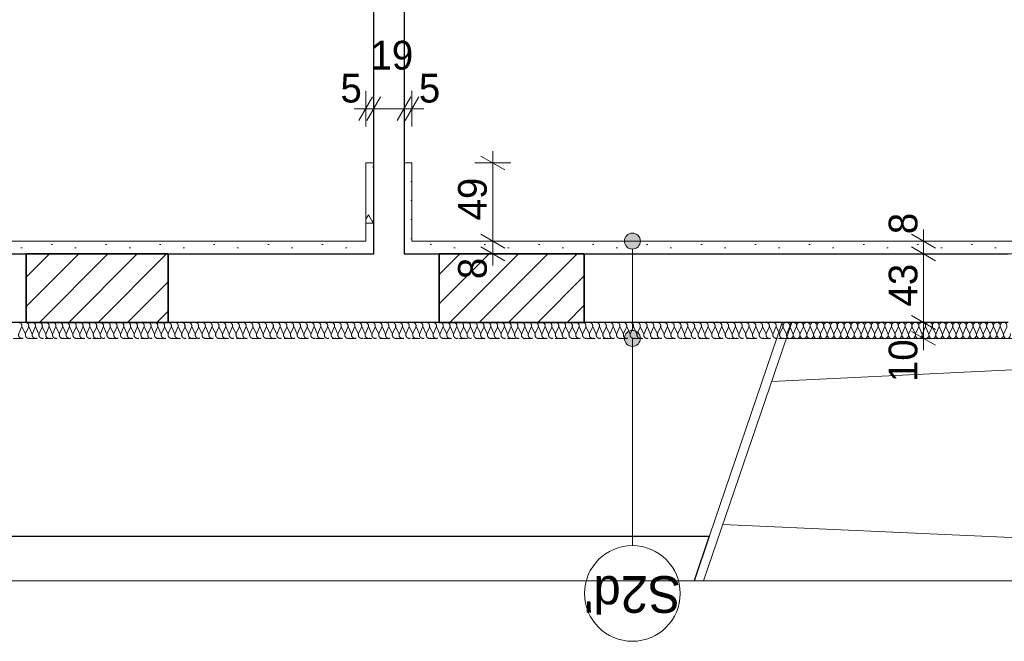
# Model space of a CAD drawing. Extents: x -21260 to 35740, y -2672 to 187028.
# Tile 20 of 120: x 16744 to 22919, y 9537 to 13434. Entities that reach past the tile are written whole.
import ezdxf

# ---------------------------------------------------------------- set-up
doc = ezdxf.new("R2010")
doc.units = 0
doc.header["$MEASUREMENT"] = 0
doc.linetypes.add('Hidden Line', pattern=[100, 50, -50])
doc.layers.add('arch izolacje_Nr_Pióra__3', color=7, linetype='Continuous', lineweight=13, true_color=0xff6600)
doc.layers.add('Arch ocieplenie_Nr_Pióra__22', color=7, linetype='Continuous', lineweight=9, true_color=0x7f7f7f)
for name, color, linetype in [('Arch ocieplenie', 7, 'Continuous'), ('Arch opisy', 7, 'Continuous'), ('Arch wymiary', 7, 'Continuous'), ('Arch zmurowania', 7, 'Continuous')]:
    doc.layers.add(name, color=color, linetype=linetype)
for name, color, linetype, lineweight in [('Arch ocieplenie_Nr_Pióra__21', 7, 'Continuous', 13), ('Arch opisy_Nr_Pióra__1', 7, 'Continuous', 25), ('Arch opisy_Nr_Pióra__21', 7, 'Continuous', 13), ('Arch wymiary_Nr_Pióra__5', 7, 'Continuous', 13), ('Arch zmurowania_Nr_Pióra__21', 7, 'Continuous', 13), ('Arch zmurowania_Nr_Pióra__27', 7, 'Continuous', 35), ('INWENT.ŚCIANY_Nr_Pióra__1', 7, 'Continuous', 25), ('INWENT.ŚCIANY_Nr_Pióra__21', 7, 'Continuous', 13), ('Istniejące schody_Nr_Pióra__21', 7, 'Continuous', 13)]:
    doc.layers.add(name, color=color, linetype=linetype, lineweight=lineweight)
doc.styles.add('GENERATED_STYLE_1', font='txt')
doc.styles.add('GENERATED_STYLE_4', font='txt')
doc.dimstyles.new('GENERATED_STYLE__1', dxfattribs={"dimtxt": 179.999995, "dimasz": 114, "dimexe": 0.18, "dimexo": 0, "dimgap": 0.09, "dimtad": 1, "dimdec": 0, "dimlfac": 0.1, "dimzin": 0, "dimdsep": 46, "dimtxsty": 'GENERATED_STYLE_1', "dimblk": 'ARROWHEAD_2', "dimblk1": 'ARROWHEAD_2', "dimblk2": 'ARROWHEAD_2', "dimcen": 0.09, "dimclrd": 7, "dimclre": 7, "dimclrt": 7, "dimazin": 0, "dimtfac": 1, "dimtdec": 4, "dimtmove": 0, "dimatfit": 3, "dimfxl": 0, "dimtolj": 1, "dimtzin": 0, "dimarcsym": 0})
doc.dimstyles.new('GENERATED_STYLE__3', dxfattribs={"dimtxt": 179.999995, "dimasz": 114, "dimexe": 0.18, "dimexo": 0, "dimgap": 0.09, "dimtad": 1, "dimtih": 1, "dimtoh": 1, "dimdec": 0, "dimlfac": 0.1, "dimzin": 0, "dimdsep": 46, "dimtxsty": 'GENERATED_STYLE_1', "dimblk": 'ARROWHEAD_2', "dimblk1": 'ARROWHEAD_2', "dimblk2": 'ARROWHEAD_2', "dimcen": 0.09, "dimclrd": 7, "dimclre": 7, "dimclrt": 7, "dimazin": 0, "dimtfac": 1, "dimtdec": 4, "dimtmove": 0, "dimatfit": 3, "dimfxl": 0, "dimtolj": 1, "dimtzin": 0, "dimarcsym": 0})
pattern_1 = [(45, (0, 0), (-91.9239, 91.9239), [])]
pattern_2 = [(0, (0, 0), (0, 623.538), [60, -300]), (0, (180, 311.8), (0, 623.538), [60, -300]), (60, (0, 0), (-540, 311.769), [60, -300]), (60, (360, 0), (-540, 311.769), [60, -300]), (120, (60, 0), (540, 311.769), [60, -300]), (120, (420, 0), (540, 311.769), [60, -300]), (0, (0, 60), (0, 120), [0, -120, 0, -180]), (45, (60, 60), (-84.8528, 84.8528), [0, -90, 0, -150])]

# ---------------------------------------------------------------- blocks, each defined once
blk = doc.blocks.new('Izolacja cieplna 14_119', base_point=(32024.1, 11535.9))
at = {"layer": 'Arch ocieplenie_Nr_Pióra__22', "linetype": 'Continuous'}
for p, q in [((21572, 11506.1), (21554.3, 11465.7)), ((21593.3, 11465.7), (21575.6, 11506.1)), ((21614.6, 11506.1), (21596.9, 11465.7)), ((21635.9, 11465.7), (21618.2, 11506.1)), ((21657.1, 11506.1), (21639.4, 11465.7)), ((21678.4, 11465.7), (21660.7, 11506.1)), ((21699.7, 11506.1), (21682, 11465.7)), ((21721, 11465.7), (21703.3, 11506.1)), ((21742.3, 11506.1), (21724.6, 11465.7)), ((21763.6, 11465.7), (21745.9, 11506.1)), ((21784.9, 11506.1), (21767.1, 11465.7)), ((21806.1, 11465.7), (21788.4, 11506.1)), ((21827.4, 11506.1), (21809.7, 11465.7)), ((21848.7, 11465.7), (21831, 11506.1)), ((21870, 11506.1), (21852.3, 11465.7)), ((21891.3, 11465.7), (21873.6, 11506.1)), ((21912.6, 11506.1), (21894.8, 11465.7)), ((21933.8, 11465.7), (21916.1, 11506.1)), ((21955.1, 11506.1), (21937.4, 11465.7)), ((21976.4, 11465.7), (21958.7, 11506.1)), ((21997.7, 11506.1), (21980, 11465.7)), ((22019, 11465.7), (22001.3, 11506.1)), ((22040.3, 11506.1), (22022.5, 11465.7)), ((22061.5, 11465.7), (22043.8, 11506.1)), ((22082.8, 11506.1), (22065.1, 11465.7)), ((22104.1, 11465.7), (22086.4, 11506.1)), ((22125.4, 11506.1), (22107.7, 11465.7)), ((22146.7, 11465.7), (22129, 11506.1)), ((22168, 11506.1), (22150.2, 11465.7)), ((22189.2, 11465.7), (22171.5, 11506.1)), ((22210.5, 11506.1), (22192.8, 11465.7)), ((22231.8, 11465.7), (22214.1, 11506.1)), ((22253.1, 11506.1), (22235.4, 11465.7)), ((22274.4, 11465.7), (22256.7, 11506.1)), ((22295.7, 11506.1), (22278, 11465.7)), ((22316.9, 11465.7), (22299.2, 11506.1)), ((22338.2, 11506.1), (22320.5, 11465.7)), ((22359.5, 11465.7), (22341.8, 11506.1)), ((22380.8, 11506.1), (22363.1, 11465.7)), ((22402.1, 11465.7), (22384.4, 11506.1)), ((22423.4, 11506.1), (22405.7, 11465.7)), ((22444.6, 11465.7), (22426.9, 11506.1)), ((22465.9, 11506.1), (22448.2, 11465.7)), ((22487.2, 11465.7), (22469.5, 11506.1)), ((22508.5, 11506.1), (22490.8, 11465.7)), ((22529.8, 11465.7), (22512.1, 11506.1)), ((22551.1, 11506.1), (22533.4, 11465.7)), ((22572.3, 11465.7), (22554.6, 11506.1)), ((22593.6, 11506.1), (22575.9, 11465.7)), ((22614.9, 11465.7), (22597.2, 11506.1)), ((22636.2, 11506.1), (22618.5, 11465.7)), ((22657.5, 11465.7), (22639.8, 11506.1)), ((22678.8, 11506.1), (22661.1, 11465.7)), ((22700, 11465.7), (22682.3, 11506.1)), ((22721.3, 11506.1), (22703.6, 11465.7)), ((22742.6, 11465.7), (22724.9, 11506.1)), ((22763.9, 11506.1), (22746.2, 11465.7)), ((22785.2, 11465.7), (22767.5, 11506.1)), ((22806.5, 11506.1), (22788.8, 11465.7)), ((22827.7, 11465.7), (22810, 11506.1)), ((22849, 11506.1), (22831.3, 11465.7)), ((22870.3, 11465.7), (22852.6, 11506.1)), ((22891.6, 11506.1), (22873.9, 11465.7)), ((22912.9, 11465.7), (22895.2, 11506.1)), ((22934.2, 11506.1), (22916.5, 11465.7))]:
    blk.add_line(p, q, dxfattribs=at)
for centre, start_param, end_param in [((21552.5, 11514.6), 2.7288, 4.712389), ((21595.1, 11514.6), 2.7288, 6.695979), ((21637.7, 11514.6), 2.7288, 6.695979), ((21680.2, 11514.6), 2.7288, 6.695979), ((21722.8, 11514.6), 2.7288, 6.695979), ((21765.4, 11514.6), 2.7288, 6.695979), ((21807.9, 11514.6), 2.7288, 6.695979), ((21850.5, 11514.6), 2.7288, 6.695979), ((21893.1, 11514.6), 2.7288, 6.695979), ((21935.6, 11514.6), 2.7288, 6.695979), ((21978.2, 11514.6), 2.7288, 6.695979), ((22020.8, 11514.6), 2.7288, 6.695979), ((22063.3, 11514.6), 2.7288, 6.695979), ((22105.9, 11514.6), 2.7288, 6.695979), ((22148.5, 11514.6), 2.7288, 6.695979), ((22191, 11514.6), 2.7288, 6.695979), ((22233.6, 11514.6), 2.7288, 6.695979), ((22276.2, 11514.6), 2.7288, 6.695979), ((22318.7, 11514.6), 2.7288, 6.695979), ((22361.3, 11514.6), 2.7288, 6.695979), ((22403.9, 11514.6), 2.7288, 6.695979), ((22446.4, 11514.6), 2.7288, 6.695979), ((22489, 11514.6), 2.7288, 6.695979), ((22531.6, 11514.6), 2.7288, 6.695979), ((22574.1, 11514.6), 2.7288, 6.695979), ((22616.7, 11514.6), 2.7288, 6.695979), ((22659.3, 11514.6), 2.7288, 6.695979), ((22701.8, 11514.6), 2.7288, 6.695979), ((22744.4, 11514.6), 2.7288, 6.695979), ((22787, 11514.6), 2.7288, 6.695979), ((22829.5, 11514.6), 2.7288, 6.695979), ((22872.1, 11514.6), 2.7288, 6.695979), ((22914.7, 11514.6), 2.7288, 6.695979), ((21573.8, 11457.1), 5.870392, 9.837571), ((21616.4, 11457.1), 5.870392, 9.837571), ((21658.9, 11457.1), 5.870392, 9.837571), ((21701.5, 11457.1), 5.870392, 9.837571), ((21744.1, 11457.1), 5.870392, 9.837571), ((21786.6, 11457.1), 5.870392, 9.837571), ((21829.2, 11457.1), 5.870392, 9.837571), ((21871.8, 11457.1), 5.870392, 9.837571), ((21914.3, 11457.1), 5.870392, 9.837571), ((21956.9, 11457.1), 5.870392, 9.837571), ((21999.5, 11457.1), 5.870392, 9.837571), ((22042, 11457.1), 5.870392, 9.837571), ((22084.6, 11457.1), 5.870392, 9.837571), ((22127.2, 11457.1), 5.870392, 9.837571), ((22169.7, 11457.1), 5.870392, 9.837571), ((22212.3, 11457.1), 5.870392, 9.837571), ((22254.9, 11457.1), 5.870392, 9.837571), ((22297.4, 11457.1), 5.870392, 9.837571), ((22340, 11457.1), 5.870392, 9.837571), ((22382.6, 11457.1), 5.870392, 9.837571), ((22425.1, 11457.1), 5.870392, 9.837571), ((22467.7, 11457.1), 5.870392, 9.837571), ((22510.3, 11457.1), 5.870392, 9.837571), ((22552.8, 11457.1), 5.870392, 9.837571), ((22595.4, 11457.1), 5.870392, 9.837571), ((22638, 11457.1), 5.870392, 9.837571), ((22680.6, 11457.1), 5.870392, 9.837571), ((22723.1, 11457.1), 5.870392, 9.837571), ((22765.7, 11457.1), 5.870392, 9.837571), ((22808.3, 11457.1), 5.870392, 9.837571), ((22850.8, 11457.1), 5.870392, 9.837571), ((22893.4, 11457.1), 5.870392, 9.837571), ((22936, 11457.1), 5.870392, 9.837571)]:
    blk.add_ellipse(centre, major_axis=(-21.3, 0), ratio=0.999256, start_param=start_param, end_param=end_param, dxfattribs=at)
blk = doc.blocks.new('Izolacja cieplna 14_122', base_point=(21552.5, 11535.9))
at = {"layer": 'Arch ocieplenie_Nr_Pióra__22', "linetype": 'Hidden Line'}
for p, q in [((16756, 11506.1), (16738.3, 11465.7)), ((16777.3, 11465.7), (16759.6, 11506.1)), ((16798.7, 11506.1), (16780.9, 11465.7)), ((16820, 11465.7), (16802.2, 11506.1)), ((16841.3, 11506.1), (16823.5, 11465.7)), ((16862.6, 11465.7), (16844.9, 11506.1)), ((16883.9, 11506.1), (16866.2, 11465.7)), ((16905.2, 11465.7), (16887.5, 11506.1)), ((16926.5, 11506.1), (16908.8, 11465.7)), ((16947.8, 11465.7), (16930.1, 11506.1)), ((16969.1, 11506.1), (16951.4, 11465.7)), ((16990.4, 11465.7), (16972.7, 11506.1)), ((17011.7, 11506.1), (16994, 11465.7)), ((17033.1, 11465.7), (17015.3, 11506.1)), ((17054.4, 11506.1), (17036.6, 11465.7)), ((17075.7, 11465.7), (17057.9, 11506.1)), ((17097, 11506.1), (17079.3, 11465.7)), ((17118.3, 11465.7), (17100.6, 11506.1)), ((17139.6, 11506.1), (17121.9, 11465.7)), ((17160.9, 11465.7), (17143.2, 11506.1)), ((17182.2, 11506.1), (17164.5, 11465.7)), ((17203.5, 11465.7), (17185.8, 11506.1)), ((17224.8, 11506.1), (17207.1, 11465.7)), ((17246.2, 11465.7), (17228.4, 11506.1)), ((17267.5, 11506.1), (17249.7, 11465.7)), ((17288.8, 11465.7), (17271, 11506.1)), ((17310.1, 11506.1), (17292.4, 11465.7)), ((17331.4, 11465.7), (17313.7, 11506.1)), ((17352.7, 11506.1), (17335, 11465.7)), ((17374, 11465.7), (17356.3, 11506.1)), ((17395.3, 11506.1), (17377.6, 11465.7)), ((17416.6, 11465.7), (17398.9, 11506.1)), ((17437.9, 11506.1), (17420.2, 11465.7)), ((17459.3, 11465.7), (17441.5, 11506.1)), ((17480.6, 11506.1), (17462.8, 11465.7)), ((17501.9, 11465.7), (17484.1, 11506.1)), ((17523.2, 11506.1), (17505.5, 11465.7)), ((17544.5, 11465.7), (17526.8, 11506.1)), ((17565.8, 11506.1), (17548.1, 11465.7)), ((17587.1, 11465.7), (17569.4, 11506.1)), ((17608.4, 11506.1), (17590.7, 11465.7)), ((17629.7, 11465.7), (17612, 11506.1)), ((17651, 11506.1), (17633.3, 11465.7)), ((17672.4, 11465.7), (17654.6, 11506.1)), ((17693.7, 11506.1), (17675.9, 11465.7)), ((17715, 11465.7), (17697.2, 11506.1)), ((17736.3, 11506.1), (17718.6, 11465.7)), ((17757.6, 11465.7), (17739.9, 11506.1)), ((17778.9, 11506.1), (17761.2, 11465.7)), ((17800.2, 11465.7), (17782.5, 11506.1)), ((17821.5, 11506.1), (17803.8, 11465.7)), ((17842.8, 11465.7), (17825.1, 11506.1)), ((17864.1, 11506.1), (17846.4, 11465.7)), ((17885.4, 11465.7), (17867.7, 11506.1)), ((17906.8, 11506.1), (17889, 11465.7)), ((17928.1, 11465.7), (17910.3, 11506.1)), ((17949.4, 11506.1), (17931.6, 11465.7)), ((17970.7, 11465.7), (17953, 11506.1)), ((17992, 11506.1), (17974.3, 11465.7)), ((18013.3, 11465.7), (17995.6, 11506.1)), ((18034.6, 11506.1), (18016.9, 11465.7)), ((18055.9, 11465.7), (18038.2, 11506.1)), ((18077.2, 11506.1), (18059.5, 11465.7)), ((18098.5, 11465.7), (18080.8, 11506.1)), ((18119.9, 11506.1), (18102.1, 11465.7)), ((18141.2, 11465.7), (18123.4, 11506.1)), ((18162.5, 11506.1), (18144.7, 11465.7)), ((18183.8, 11465.7), (18166.1, 11506.1)), ((18205.1, 11506.1), (18187.4, 11465.7)), ((18226.4, 11465.7), (18208.7, 11506.1)), ((18247.7, 11506.1), (18230, 11465.7)), ((18269, 11465.7), (18251.3, 11506.1)), ((18290.3, 11506.1), (18272.6, 11465.7)), ((18311.6, 11465.7), (18293.9, 11506.1)), ((18333, 11506.1), (18315.2, 11465.7)), ((18354.3, 11465.7), (18336.5, 11506.1)), ((18375.6, 11506.1), (18357.8, 11465.7)), ((18396.9, 11465.7), (18379.2, 11506.1)), ((18418.2, 11506.1), (18400.5, 11465.7)), ((18439.5, 11465.7), (18421.8, 11506.1)), ((18460.8, 11506.1), (18443.1, 11465.7)), ((18482.1, 11465.7), (18464.4, 11506.1)), ((18503.4, 11506.1), (18485.7, 11465.7)), ((18524.7, 11465.7), (18507, 11506.1)), ((18546.1, 11506.1), (18528.3, 11465.7)), ((18567.4, 11465.7), (18549.6, 11506.1)), ((18588.7, 11506.1), (18570.9, 11465.7)), ((18610, 11465.7), (18592.3, 11506.1)), ((18631.3, 11506.1), (18613.6, 11465.7)), ((18652.6, 11465.7), (18634.9, 11506.1)), ((18673.9, 11506.1), (18656.2, 11465.7)), ((18695.2, 11465.7), (18677.5, 11506.1)), ((18716.5, 11506.1), (18698.8, 11465.7)), ((18737.8, 11465.7), (18720.1, 11506.1)), ((18759.1, 11506.1), (18741.4, 11465.7)), ((18780.5, 11465.7), (18762.7, 11506.1)), ((18801.8, 11506.1), (18784, 11465.7)), ((18823.1, 11465.7), (18805.3, 11506.1)), ((18844.4, 11506.1), (18826.7, 11465.7)), ((18865.7, 11465.7), (18848, 11506.1)), ((18887, 11506.1), (18869.3, 11465.7)), ((18908.3, 11465.7), (18890.6, 11506.1)), ((18929.6, 11506.1), (18911.9, 11465.7)), ((18950.9, 11465.7), (18933.2, 11506.1)), ((18972.2, 11506.1), (18954.5, 11465.7)), ((18993.6, 11465.7), (18975.8, 11506.1)), ((19014.9, 11506.1), (18997.1, 11465.7)), ((19036.2, 11465.7), (19018.4, 11506.1)), ((19057.5, 11506.1), (19039.8, 11465.7)), ((19078.8, 11465.7), (19061.1, 11506.1)), ((19100.1, 11506.1), (19082.4, 11465.7)), ((19121.4, 11465.7), (19103.7, 11506.1)), ((19142.7, 11506.1), (19125, 11465.7)), ((19164, 11465.7), (19146.3, 11506.1)), ((19185.3, 11506.1), (19167.6, 11465.7)), ((19206.7, 11465.7), (19188.9, 11506.1)), ((19228, 11506.1), (19210.2, 11465.7)), ((19249.3, 11465.7), (19231.5, 11506.1)), ((19270.6, 11506.1), (19252.9, 11465.7)), ((19291.9, 11465.7), (19274.2, 11506.1)), ((19313.2, 11506.1), (19295.5, 11465.7)), ((19334.5, 11465.7), (19316.8, 11506.1)), ((19355.8, 11506.1), (19338.1, 11465.7)), ((19377.1, 11465.7), (19359.4, 11506.1)), ((19398.4, 11506.1), (19380.7, 11465.7)), ((19419.8, 11465.7), (19402, 11506.1)), ((19441.1, 11506.1), (19423.3, 11465.7)), ((19462.4, 11465.7), (19444.6, 11506.1)), ((19483.7, 11506.1), (19466, 11465.7)), ((19505, 11465.7), (19487.3, 11506.1)), ((19526.3, 11506.1), (19508.6, 11465.7)), ((19547.6, 11465.7), (19529.9, 11506.1)), ((19568.9, 11506.1), (19551.2, 11465.7)), ((19590.2, 11465.7), (19572.5, 11506.1)), ((19611.5, 11506.1), (19593.8, 11465.7)), ((19632.8, 11465.7), (19615.1, 11506.1)), ((19654.2, 11506.1), (19636.4, 11465.7)), ((19675.5, 11465.7), (19657.7, 11506.1)), ((19696.8, 11506.1), (19679, 11465.7)), ((19718.1, 11465.7), (19700.4, 11506.1)), ((19739.4, 11506.1), (19721.7, 11465.7)), ((19760.7, 11465.7), (19743, 11506.1)), ((19782, 11506.1), (19764.3, 11465.7)), ((19803.3, 11465.7), (19785.6, 11506.1)), ((19824.6, 11506.1), (19806.9, 11465.7)), ((19845.9, 11465.7), (19828.2, 11506.1)), ((19867.3, 11506.1), (19849.5, 11465.7)), ((19888.6, 11465.7), (19870.8, 11506.1)), ((19909.9, 11506.1), (19892.1, 11465.7)), ((19931.2, 11465.7), (19913.5, 11506.1)), ((19952.5, 11506.1), (19934.8, 11465.7)), ((19973.8, 11465.7), (19956.1, 11506.1)), ((19995.1, 11506.1), (19977.4, 11465.7)), ((20016.4, 11465.7), (19998.7, 11506.1)), ((20037.7, 11506.1), (20020, 11465.7)), ((20059, 11465.7), (20041.3, 11506.1)), ((20080.4, 11506.1), (20062.6, 11465.7)), ((20101.7, 11465.7), (20083.9, 11506.1)), ((20123, 11506.1), (20105.2, 11465.7)), ((20144.3, 11465.7), (20126.6, 11506.1)), ((20165.6, 11506.1), (20147.9, 11465.7)), ((20186.9, 11465.7), (20169.2, 11506.1)), ((20208.2, 11506.1), (20190.5, 11465.7)), ((20229.5, 11465.7), (20211.8, 11506.1)), ((20250.8, 11506.1), (20233.1, 11465.7)), ((20272.1, 11465.7), (20254.4, 11506.1)), ((20293.5, 11506.1), (20275.7, 11465.7)), ((20314.8, 11465.7), (20297, 11506.1)), ((20336.1, 11506.1), (20318.3, 11465.7)), ((20357.4, 11465.7), (20339.7, 11506.1)), ((20378.7, 11506.1), (20361, 11465.7)), ((20400, 11465.7), (20382.3, 11506.1)), ((20421.3, 11506.1), (20403.6, 11465.7)), ((20442.6, 11465.7), (20424.9, 11506.1)), ((20463.9, 11506.1), (20446.2, 11465.7)), ((20485.2, 11465.7), (20467.5, 11506.1)), ((20506.5, 11506.1), (20488.8, 11465.7)), ((20527.9, 11465.7), (20510.1, 11506.1)), ((20549.2, 11506.1), (20531.4, 11465.7)), ((20570.5, 11465.7), (20552.7, 11506.1)), ((20591.8, 11506.1), (20574.1, 11465.7)), ((20613.1, 11465.7), (20595.4, 11506.1)), ((20634.4, 11506.1), (20616.7, 11465.7)), ((20655.7, 11465.7), (20638, 11506.1)), ((20677, 11506.1), (20659.3, 11465.7)), ((20698.3, 11465.7), (20680.6, 11506.1)), ((20719.6, 11506.1), (20701.9, 11465.7)), ((20741, 11465.7), (20723.2, 11506.1)), ((20762.3, 11506.1), (20744.5, 11465.7)), ((20783.6, 11465.7), (20765.8, 11506.1)), ((20804.9, 11506.1), (20787.2, 11465.7)), ((20826.2, 11465.7), (20808.5, 11506.1)), ((20847.5, 11506.1), (20829.8, 11465.7)), ((20868.8, 11465.7), (20851.1, 11506.1)), ((20890.1, 11506.1), (20872.4, 11465.7)), ((20911.4, 11465.7), (20893.7, 11506.1)), ((20932.7, 11506.1), (20915, 11465.7)), ((20954.1, 11465.7), (20936.3, 11506.1)), ((20975.4, 11506.1), (20957.6, 11465.7)), ((20996.7, 11465.7), (20978.9, 11506.1)), ((21018, 11506.1), (21000.3, 11465.7)), ((21039.3, 11465.7), (21021.6, 11506.1)), ((21060.6, 11506.1), (21042.9, 11465.7)), ((21081.9, 11465.7), (21064.2, 11506.1)), ((21103.2, 11506.1), (21085.5, 11465.7)), ((21124.5, 11465.7), (21106.8, 11506.1)), ((21145.8, 11506.1), (21128.1, 11465.7)), ((21167.2, 11465.7), (21149.4, 11506.1)), ((21188.5, 11506.1), (21170.7, 11465.7)), ((21209.8, 11465.7), (21192, 11506.1)), ((21231.1, 11506.1), (21213.4, 11465.7)), ((21252.4, 11465.7), (21234.7, 11506.1)), ((21273.7, 11506.1), (21256, 11465.7)), ((21295, 11465.7), (21277.3, 11506.1)), ((21316.3, 11506.1), (21298.6, 11465.7)), ((21337.6, 11465.7), (21319.9, 11506.1)), ((21358.9, 11506.1), (21341.2, 11465.7)), ((21380.2, 11465.7), (21362.5, 11506.1)), ((21401.6, 11506.1), (21383.8, 11465.7)), ((21422.9, 11465.7), (21405.1, 11506.1)), ((21444.2, 11506.1), (21426.4, 11465.7)), ((21465.5, 11465.7), (21447.8, 11506.1)), ((21486.8, 11506.1), (21469.1, 11465.7)), ((21508.1, 11465.7), (21490.4, 11506.1)), ((21529.4, 11506.1), (21511.7, 11465.7)), ((21550.7, 11465.7), (21533, 11506.1))]:
    blk.add_line(p, q, dxfattribs=at)
for centre, start_param, end_param in [((16736.5, 11514.6), 2.7288, 6.695979), ((16779.1, 11514.6), 2.7288, 6.695979), ((16821.8, 11514.6), 2.7288, 6.695979), ((16864.4, 11514.6), 2.7288, 6.695979), ((16907, 11514.6), 2.7288, 6.695979), ((16949.6, 11514.6), 2.7288, 6.695979), ((16992.2, 11514.6), 2.7288, 6.695979), ((17034.8, 11514.6), 2.7288, 6.695979), ((17077.5, 11514.6), 2.7288, 6.695979), ((17120.1, 11514.6), 2.7288, 6.695979), ((17162.7, 11514.6), 2.7288, 6.695979), ((17205.3, 11514.6), 2.7288, 6.695979), ((17247.9, 11514.6), 2.7288, 6.695979), ((17290.6, 11514.6), 2.7288, 6.695979), ((17333.2, 11514.6), 2.7288, 6.695979), ((17375.8, 11514.6), 2.7288, 6.695979), ((17418.4, 11514.6), 2.7288, 6.695979), ((17461, 11514.6), 2.7288, 6.695979), ((17503.7, 11514.6), 2.7288, 6.695979), ((17546.3, 11514.6), 2.7288, 6.695979), ((17588.9, 11514.6), 2.7288, 6.695979), ((17631.5, 11514.6), 2.7288, 6.695979), ((17674.1, 11514.6), 2.7288, 6.695979), ((17716.8, 11514.6), 2.7288, 6.695979), ((17759.4, 11514.6), 2.7288, 6.695979), ((17802, 11514.6), 2.7288, 6.695979), ((17844.6, 11514.6), 2.7288, 6.695979), ((17887.2, 11514.6), 2.7288, 6.695979), ((17929.9, 11514.6), 2.7288, 6.695979), ((17972.5, 11514.6), 2.7288, 6.695979), ((18015.1, 11514.6), 2.7288, 6.695979), ((18057.7, 11514.6), 2.7288, 6.695979), ((18100.3, 11514.6), 2.7288, 6.695979), ((18143, 11514.6), 2.7288, 6.695979), ((18185.6, 11514.6), 2.7288, 6.695979), ((18228.2, 11514.6), 2.7288, 6.695979), ((18270.8, 11514.6), 2.7288, 6.695979), ((18313.4, 11514.6), 2.7288, 6.695979), ((18356.1, 11514.6), 2.7288, 6.695979), ((18398.7, 11514.6), 2.7288, 6.695979), ((18441.3, 11514.6), 2.7288, 6.695979), ((18483.9, 11514.6), 2.7288, 6.695979), ((18526.5, 11514.6), 2.7288, 6.695979), ((18569.2, 11514.6), 2.7288, 6.695979), ((18611.8, 11514.6), 2.7288, 6.695979), ((18654.4, 11514.6), 2.7288, 6.695979), ((18697, 11514.6), 2.7288, 6.695979), ((18739.6, 11514.6), 2.7288, 6.695979), ((18782.2, 11514.6), 2.7288, 6.695979), ((18824.9, 11514.6), 2.7288, 6.695979), ((18867.5, 11514.6), 2.7288, 6.695979), ((18910.1, 11514.6), 2.7288, 6.695979), ((18952.7, 11514.6), 2.7288, 6.695979), ((18995.3, 11514.6), 2.7288, 6.695979), ((19038, 11514.6), 2.7288, 6.695979), ((19080.6, 11514.6), 2.7288, 6.695979), ((19123.2, 11514.6), 2.7288, 6.695979), ((19165.8, 11514.6), 2.7288, 6.695979), ((19208.4, 11514.6), 2.7288, 6.695979), ((19251.1, 11514.6), 2.7288, 6.695979), ((19293.7, 11514.6), 2.7288, 6.695979), ((19336.3, 11514.6), 2.7288, 6.695979), ((19378.9, 11514.6), 2.7288, 6.695979), ((19421.5, 11514.6), 2.7288, 6.695979), ((19464.2, 11514.6), 2.7288, 6.695979), ((19506.8, 11514.6), 2.7288, 6.695979), ((19549.4, 11514.6), 2.7288, 6.695979), ((19592, 11514.6), 2.7288, 6.695979), ((19634.6, 11514.6), 2.7288, 6.695979), ((19677.3, 11514.6), 2.7288, 6.695979), ((19719.9, 11514.6), 2.7288, 6.695979), ((19762.5, 11514.6), 2.7288, 6.695979), ((19805.1, 11514.6), 2.7288, 6.695979), ((19847.7, 11514.6), 2.7288, 6.695979), ((19890.4, 11514.6), 2.7288, 6.695979), ((19933, 11514.6), 2.7288, 6.695979), ((19975.6, 11514.6), 2.7288, 6.695979), ((20018.2, 11514.6), 2.7288, 6.695979), ((20060.8, 11514.6), 2.7288, 6.695979), ((20103.5, 11514.6), 2.7288, 6.695979), ((20146.1, 11514.6), 2.7288, 6.695979), ((20188.7, 11514.6), 2.7288, 6.695979), ((20231.3, 11514.6), 2.7288, 6.695979), ((20273.9, 11514.6), 2.7288, 6.695979), ((20316.6, 11514.6), 2.7288, 6.695979), ((20359.2, 11514.6), 2.7288, 6.695979), ((20401.8, 11514.6), 2.7288, 6.695979), ((20444.4, 11514.6), 2.7288, 6.695979), ((20487, 11514.6), 2.7288, 6.695979), ((20529.6, 11514.6), 2.7288, 6.695979), ((20572.3, 11514.6), 2.7288, 6.695979), ((20614.9, 11514.6), 2.7288, 6.695979), ((20657.5, 11514.6), 2.7288, 6.695979), ((20700.1, 11514.6), 2.7288, 6.695979), ((20742.7, 11514.6), 2.7288, 6.695979), ((20785.4, 11514.6), 2.7288, 6.695979), ((20828, 11514.6), 2.7288, 6.695979), ((20870.6, 11514.6), 2.7288, 6.695979), ((20913.2, 11514.6), 2.7288, 6.695979), ((20955.8, 11514.6), 2.7288, 6.695979), ((20998.5, 11514.6), 2.7288, 6.695979), ((21041.1, 11514.6), 2.7288, 6.695979), ((21083.7, 11514.6), 2.7288, 6.695979), ((21126.3, 11514.6), 2.7288, 6.695979), ((21168.9, 11514.6), 2.7288, 6.695979), ((21211.6, 11514.6), 2.7288, 6.695979), ((21254.2, 11514.6), 2.7288, 6.695979), ((21296.8, 11514.6), 2.7288, 6.695979), ((21339.4, 11514.6), 2.7288, 6.695979), ((21382, 11514.6), 2.7288, 6.695979), ((21424.7, 11514.6), 2.7288, 6.695979), ((21467.3, 11514.6), 2.7288, 6.695979), ((21509.9, 11514.6), 2.7288, 6.695979), ((21552.5, 11514.6), 4.712389, 6.695979), ((16757.8, 11457.1), 5.870392, 9.837571), ((16800.4, 11457.1), 5.870392, 9.837571), ((16843.1, 11457.1), 5.870392, 9.837571), ((16885.7, 11457.1), 5.870392, 9.837571), ((16928.3, 11457.1), 5.870392, 9.837571), ((16970.9, 11457.1), 5.870392, 9.837571), ((17013.5, 11457.1), 5.870392, 9.837571), ((17056.2, 11457.1), 5.870392, 9.837571), ((17098.8, 11457.1), 5.870392, 9.837571), ((17141.4, 11457.1), 5.870392, 9.837571), ((17184, 11457.1), 5.870392, 9.837571), ((17226.6, 11457.1), 5.870392, 9.837571), ((17269.3, 11457.1), 5.870392, 9.837571), ((17311.9, 11457.1), 5.870392, 9.837571), ((17354.5, 11457.1), 5.870392, 9.837571), ((17397.1, 11457.1), 5.870392, 9.837571), ((17439.7, 11457.1), 5.870392, 9.837571), ((17482.4, 11457.1), 5.870392, 9.837571), ((17525, 11457.1), 5.870392, 9.837571), ((17567.6, 11457.1), 5.870392, 9.837571), ((17610.2, 11457.1), 5.870392, 9.837571), ((17652.8, 11457.1), 5.870392, 9.837571), ((17695.5, 11457.1), 5.870392, 9.837571), ((17738.1, 11457.1), 5.870392, 9.837571), ((17780.7, 11457.1), 5.870392, 9.837571), ((17823.3, 11457.1), 5.870392, 9.837571), ((17865.9, 11457.1), 5.870392, 9.837571), ((17908.5, 11457.1), 5.870392, 9.837571), ((17951.2, 11457.1), 5.870392, 9.837571), ((17993.8, 11457.1), 5.870392, 9.837571), ((18036.4, 11457.1), 5.870392, 9.837571), ((18079, 11457.1), 5.870392, 9.837571), ((18121.6, 11457.1), 5.870392, 9.837571), ((18164.3, 11457.1), 5.870392, 9.837571), ((18206.9, 11457.1), 5.870392, 9.837571), ((18249.5, 11457.1), 5.870392, 9.837571), ((18292.1, 11457.1), 5.870392, 9.837571), ((18334.7, 11457.1), 5.870392, 9.837571), ((18377.4, 11457.1), 5.870392, 9.837571), ((18420, 11457.1), 5.870392, 9.837571), ((18462.6, 11457.1), 5.870392, 9.837571), ((18505.2, 11457.1), 5.870392, 9.837571), ((18547.8, 11457.1), 5.870392, 9.837571), ((18590.5, 11457.1), 5.870392, 9.837571), ((18633.1, 11457.1), 5.870392, 9.837571), ((18675.7, 11457.1), 5.870392, 9.837571), ((18718.3, 11457.1), 5.870392, 9.837571), ((18760.9, 11457.1), 5.870392, 9.837571), ((18803.6, 11457.1), 5.870392, 9.837571), ((18846.2, 11457.1), 5.870392, 9.837571), ((18888.8, 11457.1), 5.870392, 9.837571), ((18931.4, 11457.1), 5.870392, 9.837571), ((18974, 11457.1), 5.870392, 9.837571), ((19016.7, 11457.1), 5.870392, 9.837571), ((19059.3, 11457.1), 5.870392, 9.837571), ((19101.9, 11457.1), 5.870392, 9.837571), ((19144.5, 11457.1), 5.870392, 9.837571), ((19187.1, 11457.1), 5.870392, 9.837571), ((19229.8, 11457.1), 5.870392, 9.837571), ((19272.4, 11457.1), 5.870392, 9.837571), ((19315, 11457.1), 5.870392, 9.837571), ((19357.6, 11457.1), 5.870392, 9.837571), ((19400.2, 11457.1), 5.870392, 9.837571), ((19442.9, 11457.1), 5.870392, 9.837571), ((19485.5, 11457.1), 5.870392, 9.837571), ((19528.1, 11457.1), 5.870392, 9.837571), ((19570.7, 11457.1), 5.870392, 9.837571), ((19613.3, 11457.1), 5.870392, 9.837571), ((19655.9, 11457.1), 5.870392, 9.837571), ((19698.6, 11457.1), 5.870392, 9.837571), ((19741.2, 11457.1), 5.870392, 9.837571), ((19783.8, 11457.1), 5.870392, 9.837571), ((19826.4, 11457.1), 5.870392, 9.837571), ((19869, 11457.1), 5.870392, 9.837571), ((19911.7, 11457.1), 5.870392, 9.837571), ((19954.3, 11457.1), 5.870392, 9.837571), ((19996.9, 11457.1), 5.870392, 9.837571), ((20039.5, 11457.1), 5.870392, 9.837571), ((20082.1, 11457.1), 5.870392, 9.837571), ((20124.8, 11457.1), 5.870392, 9.837571), ((20167.4, 11457.1), 5.870392, 9.837571), ((20210, 11457.1), 5.870392, 9.837571), ((20252.6, 11457.1), 5.870392, 9.837571), ((20295.2, 11457.1), 5.870392, 9.837571), ((20337.9, 11457.1), 5.870392, 9.837571), ((20380.5, 11457.1), 5.870392, 9.837571), ((20423.1, 11457.1), 5.870392, 9.837571), ((20465.7, 11457.1), 5.870392, 9.837571), ((20508.3, 11457.1), 5.870392, 9.837571), ((20551, 11457.1), 5.870392, 9.837571), ((20593.6, 11457.1), 5.870392, 9.837571), ((20636.2, 11457.1), 5.870392, 9.837571), ((20678.8, 11457.1), 5.870392, 9.837571), ((20721.4, 11457.1), 5.870392, 9.837571), ((20764.1, 11457.1), 5.870392, 9.837571), ((20806.7, 11457.1), 5.870392, 9.837571), ((20849.3, 11457.1), 5.870392, 9.837571), ((20891.9, 11457.1), 5.870392, 9.837571), ((20934.5, 11457.1), 5.870392, 9.837571), ((20977.2, 11457.1), 5.870392, 9.837571), ((21019.8, 11457.1), 5.870392, 9.837571), ((21062.4, 11457.1), 5.870392, 9.837571), ((21105, 11457.1), 5.870392, 9.837571), ((21147.6, 11457.1), 5.870392, 9.837571), ((21190.3, 11457.1), 5.870392, 9.837571), ((21232.9, 11457.1), 5.870392, 9.837571), ((21275.5, 11457.1), 5.870392, 9.837571), ((21318.1, 11457.1), 5.870392, 9.837571), ((21360.7, 11457.1), 5.870392, 9.837571), ((21403.3, 11457.1), 5.870392, 9.837571), ((21446, 11457.1), 5.870392, 9.837571), ((21488.6, 11457.1), 5.870392, 9.837571), ((21531.2, 11457.1), 5.870392, 9.837571)]:
    blk.add_ellipse(centre, major_axis=(-21.3, 0), ratio=0.998031, start_param=start_param, end_param=end_param, dxfattribs=at)
blk = doc.blocks.new('Ściana_24', base_point=(16784.1, 11535.9))
at = {"layer": 'Arch zmurowania_Nr_Pióra__21', "linetype": 'Continuous'}
h = blk.add_hatch(dxfattribs=at)
h.set_pattern_fill('Common_Brick', color=256, style=0, pattern_type=2)
h.set_pattern_definition(pattern_1)
h.paths.add_polyline_path([(16784.1, 11535.9), (17674.1, 11535.9), (17674.1, 11965.9), (16784.1, 11965.9)], flags=0)
at = {"layer": 'Arch zmurowania_Nr_Pióra__27', "linetype": 'Continuous'}
for p, q in [((17674.1, 11965.9), (16784.1, 11965.9)), ((16784.1, 11965.9), (16784.1, 11535.9)), ((17674.1, 11535.9), (17674.1, 11965.9)), ((16784.1, 11535.9), (17674.1, 11535.9))]:
    blk.add_line(p, q, dxfattribs=at)
blk = doc.blocks.new('Ściana_25', base_point=(19374.1, 11535.9))
at = {"layer": 'Arch zmurowania_Nr_Pióra__21', "linetype": 'Continuous'}
h = blk.add_hatch(dxfattribs=at)
h.set_pattern_fill('Common_Brick', color=256, style=0, pattern_type=2)
h.set_pattern_definition(pattern_1)
h.paths.add_polyline_path([(19374.1, 11535.9), (20284.1, 11535.9), (20284.1, 11965.9), (19374.1, 11965.9)], flags=0)
at = {"layer": 'Arch zmurowania_Nr_Pióra__27', "linetype": 'Continuous'}
for p, q in [((20284.1, 11965.9), (19374.1, 11965.9)), ((19374.1, 11965.9), (19374.1, 11535.9)), ((20284.1, 11535.9), (20284.1, 11965.9)), ((19374.1, 11535.9), (20284.1, 11535.9))]:
    blk.add_line(p, q, dxfattribs=at)
blk = doc.blocks.new('Ściana_30', base_point=(25094.1, 11965.9))
at = {"layer": 'Arch ocieplenie_Nr_Pióra__21', "linetype": 'Continuous'}
h = blk.add_hatch(dxfattribs=at)
h.set_pattern_fill('Structural_Concrete', color=256, style=0, pattern_type=2)
h.set_pattern_definition(pattern_2)
h.paths.add_polyline_path([(25044.1, 12045.9), (19204.1, 12045.9), (19154.1, 11965.9), (25094.1, 11965.9)], flags=0)
for p, q in [((25044.1, 12045.9), (19204.1, 12045.9)), ((19154.1, 11965.9), (25094.1, 11965.9))]:
    blk.add_line(p, q, dxfattribs=at)
blk = doc.blocks.new('Ściana_31', base_point=(18964.1, 11965.9))
at = {"layer": 'Arch ocieplenie_Nr_Pióra__21', "linetype": 'Continuous'}
h = blk.add_hatch(dxfattribs=at)
h.set_pattern_fill('Structural_Concrete', color=256, style=0, pattern_type=2)
h.set_pattern_definition(pattern_2)
h.paths.add_polyline_path([(18914.1, 12045.9), (15994.1, 12045.9), (15944.1, 11965.9), (18964.1, 11965.9)], flags=0)
for p, q in [((18914.1, 12045.9), (15994.1, 12045.9)), ((15944.1, 11965.9), (18964.1, 11965.9))]:
    blk.add_line(p, q, dxfattribs=at)
blk = doc.blocks.new('Ściana_47', base_point=(18964.1, 11965.9))
at = {"layer": 'Arch ocieplenie_Nr_Pióra__21', "linetype": 'Continuous'}
h = blk.add_hatch(dxfattribs=at)
h.set_pattern_fill('Structural_Concrete', color=256, style=0, pattern_type=2)
h.set_pattern_definition(pattern_2)
h.paths.add_polyline_path([(18964.1, 11965.9), (18964.1, 12535.9), (18914.1, 12535.9), (18914.1, 12045.9)], flags=0)
for p, q in [((18964.1, 12535.9), (18914.1, 12535.9)), ((18914.1, 12535.9), (18914.1, 12045.9)), ((18964.1, 11965.9), (18964.1, 12535.9))]:
    blk.add_line(p, q, dxfattribs=at)
blk = doc.blocks.new('Ściana_50', base_point=(19154.1, 11965.9))
at = {"layer": 'Arch ocieplenie_Nr_Pióra__21', "linetype": 'Continuous'}
h = blk.add_hatch(dxfattribs=at)
h.set_pattern_fill('Structural_Concrete', color=256, style=0, pattern_type=2)
h.set_pattern_definition(pattern_2)
h.paths.add_polyline_path([(19204.1, 12045.9), (19204.1, 12535.9), (19154.1, 12535.9), (19154.1, 11965.9)], flags=0)
for p, q in [((19204.1, 12535.9), (19154.1, 12535.9)), ((19154.1, 12535.9), (19154.1, 11965.9)), ((19204.1, 12045.9), (19204.1, 12535.9))]:
    blk.add_line(p, q, dxfattribs=at)
blk = doc.blocks.new('Linia_31', base_point=(20586.4, 11435.9))
at = {"layer": 'Arch opisy_Nr_Pióra__21', "linetype": 'Continuous'}
blk.add_line((20586.4, 11435.9), (20586.4, 10136.8), dxfattribs=at)
blk.add_circle((20586.4, 9836.8), 300, dxfattribs=at)
blk = doc.blocks.new('Linia_32', base_point=(20586.4, 12045.9))
at = {"layer": 'Arch opisy_Nr_Pióra__21', "linetype": 'Continuous'}
for points in [[(20636.4, 12045.9), (20632.6, 12065), (20621.8, 12081.2), (20605.5, 12092), (20586.4, 12095.9), (20567.3, 12092), (20551, 12081.2), (20540.2, 12065), (20536.4, 12045.9), (20540.2, 12026.7), (20551, 12010.5), (20567.3, 11999.7), (20586.4, 11995.9), (20605.5, 11999.7), (20621.8, 12010.5), (20632.6, 12026.7)], [(20636.4, 11435.9), (20632.6, 11455), (20621.8, 11471.2), (20605.5, 11482), (20586.4, 11485.9), (20567.3, 11482), (20551, 11471.2), (20540.2, 11455), (20536.4, 11435.9), (20540.2, 11416.7), (20551, 11400.5), (20567.3, 11389.7), (20586.4, 11385.9), (20605.5, 11389.7), (20621.8, 11400.5), (20632.6, 11416.7)]]:
    blk.add_hatch(color=256, dxfattribs=at).paths.add_polyline_path(points, flags=0)
blk.add_line((20586.4, 11995.9), (20586.4, 11485.9), dxfattribs=at)
for centre in [(20586.4, 12045.9), (20586.4, 11435.9)]:
    blk.add_circle(centre, 50, dxfattribs=at)
blk = doc.blocks.new('*D613')
at = {"layer": 'Arch wymiary_Nr_Pióra__5', "linetype": 'Continuous'}
for p, q in [((22337.5, 11579.2), (22487.5, 11492.6)), ((22525, 11535.9), (22300, 11535.9)), ((22412.5, 11435.9), (22412.5, 11535.9)), ((22525, 11435.9), (22300, 11435.9)), ((22337.5, 11479.2), (22487.5, 11392.6)), ((22412.5, 11362.5), (22412.5, 11435.9))]:
    blk.add_line(p, q, dxfattribs=at)
at = {"layer": 'Arch wymiary_Nr_Pióra__5', "char_height": 180, "attachment_point": 7, "rotation": 90, "style": 'GENERATED_STYLE_1'}
for s, insert in [('{8}', (22376.5, 12089.2)), ('{43}', (22376.5, 11635.7)), ('{10}', (22376.5, 11162.1))]:
    blk.add_mtext(s, dxfattribs=dict(at, insert=insert))
blk = doc.blocks.new('ARROWHEAD_2')
at = {"color": 0, "linetype": 'Continuous', "lineweight": 0}
for p, q in [((-0.378, -0.655), (0.378, 0.655)), ((0, 0), (-1, 0))]:
    blk.add_line(p, q, dxfattribs=at)
blk = doc.blocks.new('*D614')
at = {"layer": 'Arch wymiary_Nr_Pióra__5', "linetype": 'Continuous'}
for p, q in [((22487.5, 11922.6), (22337.5, 12009.2)), ((22525, 11965.9), (22300, 11965.9)), ((22412.5, 11535.9), (22412.5, 11965.9)), ((22337.5, 11579.2), (22487.5, 11492.6)), ((22525, 11535.9), (22300, 11535.9))]:
    blk.add_line(p, q, dxfattribs=at)
at = {"layer": 'Arch wymiary_Nr_Pióra__5', "char_height": 180, "attachment_point": 7, "rotation": 90, "style": 'GENERATED_STYLE_1'}
for s, insert in [('{8}', (22376.5, 12089.2)), ('{43}', (22376.5, 11635.7)), ('{10}', (22376.5, 11162.1))]:
    blk.add_mtext(s, dxfattribs=dict(at, insert=insert))
blk = doc.blocks.new('*D615')
at = {"layer": 'Arch wymiary_Nr_Pióra__5', "linetype": 'Continuous'}
for p, q in [((22412.5, 12045.9), (22412.5, 12119.2)), ((22525, 12045.9), (22300, 12045.9)), ((22337.5, 12089.2), (22487.5, 12002.6)), ((22412.5, 11965.9), (22412.5, 12045.9)), ((22487.5, 11922.6), (22337.5, 12009.2)), ((22525, 11965.9), (22300, 11965.9))]:
    blk.add_line(p, q, dxfattribs=at)
at = {"layer": 'Arch wymiary_Nr_Pióra__5', "char_height": 180, "attachment_point": 7, "rotation": 90, "style": 'GENERATED_STYLE_1'}
for s, insert in [('{8}', (22376.5, 12089.2)), ('{43}', (22376.5, 11635.7)), ('{10}', (22376.5, 11162.1))]:
    blk.add_mtext(s, dxfattribs=dict(at, insert=insert))
blk = doc.blocks.new('*D616')
at = {"layer": 'Arch wymiary_Nr_Pióra__5', "linetype": 'Continuous'}
for p, q in [((18914.1, 12763.6), (18914.1, 12988.6)), ((18964.1, 12763.6), (18964.1, 12988.6)), ((18957.4, 12951.1), (18870.8, 12801.1)), ((19007.4, 12951.1), (18920.8, 12801.1)), ((18840.7, 12876.1), (18914.1, 12876.1)), ((18914.1, 12876.1), (18964.1, 12876.1))]:
    blk.add_line(p, q, dxfattribs=at)
at = {"layer": 'Arch wymiary_Nr_Pióra__5', "char_height": 180, "attachment_point": 7, "style": 'GENERATED_STYLE_1'}
for s, insert in [('{19}', (18943.9, 13119.1)), ('{5}', (18755.5, 12912.1)), ('{5}', (19247.4, 12912.1))]:
    blk.add_mtext(s, dxfattribs=dict(at, insert=insert))
blk = doc.blocks.new('*D617')
at = {"layer": 'Arch wymiary_Nr_Pióra__5', "linetype": 'Continuous'}
for p, q in [((18964.1, 12763.6), (18964.1, 12988.6)), ((19154.1, 12763.6), (19154.1, 12988.6)), ((19007.4, 12951.1), (18920.8, 12801.1)), ((19110.8, 12801.1), (19197.4, 12951.1)), ((18964.1, 12876.1), (19154.1, 12876.1))]:
    blk.add_line(p, q, dxfattribs=at)
at = {"layer": 'Arch wymiary_Nr_Pióra__5', "char_height": 180, "attachment_point": 7, "style": 'GENERATED_STYLE_1'}
for s, insert in [('{19}', (18943.9, 13119.1)), ('{5}', (18755.5, 12912.1)), ('{5}', (19247.4, 12912.1))]:
    blk.add_mtext(s, dxfattribs=dict(at, insert=insert))
blk = doc.blocks.new('*D618')
at = {"layer": 'Arch wymiary_Nr_Pióra__5', "linetype": 'Continuous'}
for p, q in [((19154.1, 12763.6), (19154.1, 12988.6)), ((19204.1, 12763.6), (19204.1, 12988.6)), ((19110.8, 12801.1), (19197.4, 12951.1)), ((19247.4, 12951.1), (19160.8, 12801.1)), ((19154.1, 12876.1), (19204.1, 12876.1)), ((19204.1, 12876.1), (19277.4, 12876.1))]:
    blk.add_line(p, q, dxfattribs=at)
at = {"layer": 'Arch wymiary_Nr_Pióra__5', "char_height": 180, "attachment_point": 7, "style": 'GENERATED_STYLE_1'}
for s, insert in [('{19}', (18943.9, 13119.1)), ('{5}', (18755.5, 12912.1)), ('{5}', (19247.4, 12912.1))]:
    blk.add_mtext(s, dxfattribs=dict(at, insert=insert))
blk = doc.blocks.new('*D622')
at = {"layer": 'Arch wymiary_Nr_Pióra__5', "linetype": 'Continuous'}
for p, q in [((19824.1, 12045.9), (19599.1, 12045.9)), ((19636.6, 12089.2), (19786.6, 12002.6)), ((19711.6, 11965.9), (19711.6, 12045.9)), ((19636.6, 12009.2), (19786.6, 11922.6)), ((19824.1, 11965.9), (19599.1, 11965.9)), ((19711.6, 11892.5), (19711.6, 11965.9))]:
    blk.add_line(p, q, dxfattribs=at)
at = {"layer": 'Arch wymiary_Nr_Pióra__5', "char_height": 180, "attachment_point": 7, "rotation": 90, "style": 'GENERATED_STYLE_1'}
for s, insert in [('{49}', (19675.6, 12175.7)), ('{8}', (19675.6, 11807.3))]:
    blk.add_mtext(s, dxfattribs=dict(at, insert=insert))
blk = doc.blocks.new('*D623')
at = {"layer": 'Arch wymiary_Nr_Pióra__5', "linetype": 'Continuous'}
for p, q in [((19711.6, 12535.9), (19711.6, 12609.2)), ((19786.6, 12492.6), (19636.6, 12579.2)), ((19824.1, 12535.9), (19599.1, 12535.9)), ((19711.6, 12045.9), (19711.6, 12535.9)), ((19824.1, 12045.9), (19599.1, 12045.9)), ((19636.6, 12089.2), (19786.6, 12002.6))]:
    blk.add_line(p, q, dxfattribs=at)
at = {"layer": 'Arch wymiary_Nr_Pióra__5', "char_height": 180, "attachment_point": 7, "rotation": 90, "style": 'GENERATED_STYLE_1'}
for s, insert in [('{49}', (19675.6, 12175.7)), ('{8}', (19675.6, 11807.3))]:
    blk.add_mtext(s, dxfattribs=dict(at, insert=insert))
blk = doc.blocks.new('*D626')
at = {"layer": 'Arch wymiary_Nr_Pióra__5', "linetype": 'Continuous'}
for p, q in [((24808.9, 12045.9), (24583.9, 12045.9)), ((24621.4, 12089.2), (24771.4, 12002.6)), ((24696.4, 11965.9), (24696.4, 12045.9)), ((24621.4, 12009.2), (24771.4, 11922.6)), ((24808.9, 11965.9), (24583.9, 11965.9)), ((24696.4, 11892.5), (24696.4, 11965.9))]:
    blk.add_line(p, q, dxfattribs=at)
at = {"layer": 'Arch wymiary_Nr_Pióra__5', "char_height": 180, "attachment_point": 7, "rotation": 90, "style": 'GENERATED_STYLE_1'}
for s, insert in [('{49}', (24660.4, 12175.7)), ('{8}', (24660.4, 11807.3))]:
    blk.add_mtext(s, dxfattribs=dict(at, insert=insert))
blk = doc.blocks.new('*D627')
at = {"layer": 'Arch wymiary_Nr_Pióra__5', "linetype": 'Continuous'}
for p, q in [((24696.4, 12535.9), (24696.4, 12609.2)), ((24771.4, 12492.6), (24621.4, 12579.2)), ((24808.9, 12535.9), (24583.9, 12535.9)), ((24696.4, 12045.9), (24696.4, 12535.9)), ((24808.9, 12045.9), (24583.9, 12045.9)), ((24621.4, 12089.2), (24771.4, 12002.6))]:
    blk.add_line(p, q, dxfattribs=at)
at = {"layer": 'Arch wymiary_Nr_Pióra__5', "char_height": 180, "attachment_point": 7, "rotation": 90, "style": 'GENERATED_STYLE_1'}
for s, insert in [('{49}', (24660.4, 12175.7)), ('{8}', (24660.4, 11807.3))]:
    blk.add_mtext(s, dxfattribs=dict(at, insert=insert))

msp = doc.modelspace()

# ---------------------------------------------------------------- linework, layer by layer
at = {"layer": 'arch izolacje_Nr_Pióra__3', "linetype": 'Hidden Line'}
msp.add_line((21552.5, 11435.9), (11409.1, 11435.9), dxfattribs=at)
at = {"layer": 'arch izolacje_Nr_Pióra__3', "linetype": 'Continuous'}
for p, q in [((32024.1, 11435.9), (21552.5, 11435.9)), ((11129.1, 9915.9), (20973, 9915.9)), ((20973, 9915.9), (29064.1, 9915.9))]:
    msp.add_line(p, q, dxfattribs=at)
at = {"layer": 'INWENT.ŚCIANY_Nr_Pióra__1', "linetype": 'Continuous'}
for p, q in [((18964.1, 11965.9), (18964.1, 15575.9)), ((19154.1, 15575.9), (19154.1, 11965.9)), ((15944.1, 11965.9), (16784.1, 11965.9)), ((16784.1, 11965.9), (16784.1, 11535.9)), ((17674.1, 11965.9), (17674.1, 11535.9)), ((17674.1, 11965.9), (18964.1, 11965.9)), ((19154.1, 11965.9), (19374.1, 11965.9)), ((19374.1, 11965.9), (19374.1, 11535.9)), ((20284.1, 11965.9), (20284.1, 11535.9)), ((20284.1, 11965.9), (22944.1, 11965.9)), ((16784.1, 11535.9), (15224.1, 11535.9)), ((19374.1, 11535.9), (17674.1, 11535.9)), ((22944.1, 11535.9), (20284.1, 11535.9)), ((11409.1, 10195.9), (21068.7, 10195.9)), ((21068.7, 10195.9), (20973, 9915.9))]:
    msp.add_line(p, q, dxfattribs=at)
at = {"layer": 'INWENT.ŚCIANY_Nr_Pióra__21', "linetype": 'Continuous'}
for p, q in [((16784.1, 11965.9), (17674.1, 11965.9)), ((19374.1, 11965.9), (20284.1, 11965.9)), ((17674.1, 11535.9), (16784.1, 11535.9)), ((20284.1, 11535.9), (19374.1, 11535.9))]:
    msp.add_line(p, q, dxfattribs=at)
at = {"layer": 'Istniejące schody_Nr_Pióra__21', "linetype": 'Continuous'}
for p, q in [((21526.7, 11535.9), (20973, 9915.9)), ((21586.7, 11535.9), (21033, 9915.9)), ((21460.3, 11166.1), (29064.1, 11535.9)), ((29064.1, 9915.9), (21153.6, 10268.7))]:
    msp.add_line(p, q, dxfattribs=at)

# ---------------------------------------------------------------- block references
at = {"layer": 'Arch ocieplenie'}
for name, p in [('Ściana_47', (18964.1, 11965.9)), ('Ściana_50', (19154.1, 11965.9)), ('Ściana_31', (18964.1, 11965.9)), ('Ściana_30', (25094.1, 11965.9))]:
    msp.add_blockref(name, p, dxfattribs=at)
at = {"layer": 'Arch ocieplenie', "color": 104, "linetype": 'Hidden Line', "lineweight": 9, "true_color": 0x029e21}
msp.add_blockref('Izolacja cieplna 14_122', (21552.5, 11535.9), dxfattribs=at)
at = {"layer": 'Arch ocieplenie', "color": 104, "linetype": 'Continuous', "lineweight": 9, "true_color": 0x029e21}
msp.add_blockref('Izolacja cieplna 14_119', (32024.1, 11535.9), dxfattribs=at)
at = {"layer": 'Arch opisy', "linetype": 'Continuous'}
for name, p in [('Linia_32', (20586.4, 12045.9)), ('Linia_31', (20586.4, 11435.9))]:
    msp.add_blockref(name, p, dxfattribs=at)
at = {"layer": 'Arch zmurowania'}
for name, p in [('Ściana_24', (16784.1, 11535.9)), ('Ściana_25', (19374.1, 11535.9))]:
    msp.add_blockref(name, p, dxfattribs=at)

# ---------------------------------------------------------------- texts
at = {"layer": 'Arch opisy_Nr_Pióra__1', "linetype": 'Continuous', "insert": (20586.4, 9715.4), "char_height": 230, "attachment_point": 2, "rotation": 180, "style": 'GENERATED_STYLE_4'}
msp.add_mtext("{S2d'}", dxfattribs=at)

# ---------------------------------------------------------------- dimensions: what is measured, and where the dimension line sits
at = {"layer": 'Arch wymiary', "linetype": 'Continuous'}
for p1, p2, picture, middle in [((18914.1, 12250.9), (18964.1, 12250.9), '*D616', (18823.8, 13002.1)), ((18964.1, 12250.9), (19154.1, 12250.9), '*D617', (19080.5, 13209.1)), ((19154.1, 12250.9), (19204.1, 12250.9), '*D618', (19315.7, 13002.1))]:
    dim = msp.add_linear_dim(base=(18914.1, 12876.1), p1=p1, p2=p2, dimstyle='GENERATED_STYLE__3', dxfattribs=at)
    dim.commit()
    dim.dimension.update_dxf_attribs({"geometry": picture, "text_midpoint": middle})
for base, p1, p2, picture, middle in [((19711.6, 11965.9), (19204.1, 12045.9), (19204.1, 12535.9), '*D623', (19585.6, 12312.2)), ((24696.4, 11965.9), (22124.1, 12045.9), (25044.1, 12535.9), '*D627', (24570.4, 12312.2)), ((19711.6, 11965.9), (19154.1, 11965.9), (19204.1, 12045.9), '*D622', (19585.6, 11875.6)), ((24696.4, 11965.9), (22124.1, 11965.9), (22124.1, 12045.9), '*D626', (24570.4, 11875.6)), ((22412.5, 11435.9), (22210.8, 11535.9), (22124.1, 11965.9), '*D614', (22286.5, 11772.2)), ((22412.5, 11435.9), (22124.1, 11965.9), (22124.1, 12045.9), '*D615', (22286.5, 12157.5)), ((22412.5, 11435.9), (22195.2, 11435.9), (22210.8, 11535.9), '*D613', (22286.5, 11298.7))]:
    dim = msp.add_linear_dim(base=base, p1=p1, p2=p2, angle=90, dimstyle='GENERATED_STYLE__1', dxfattribs=at)
    dim.commit()
    dim.dimension.update_dxf_attribs({"geometry": picture, "text_midpoint": middle})

doc.saveas('drawing.dxf')
